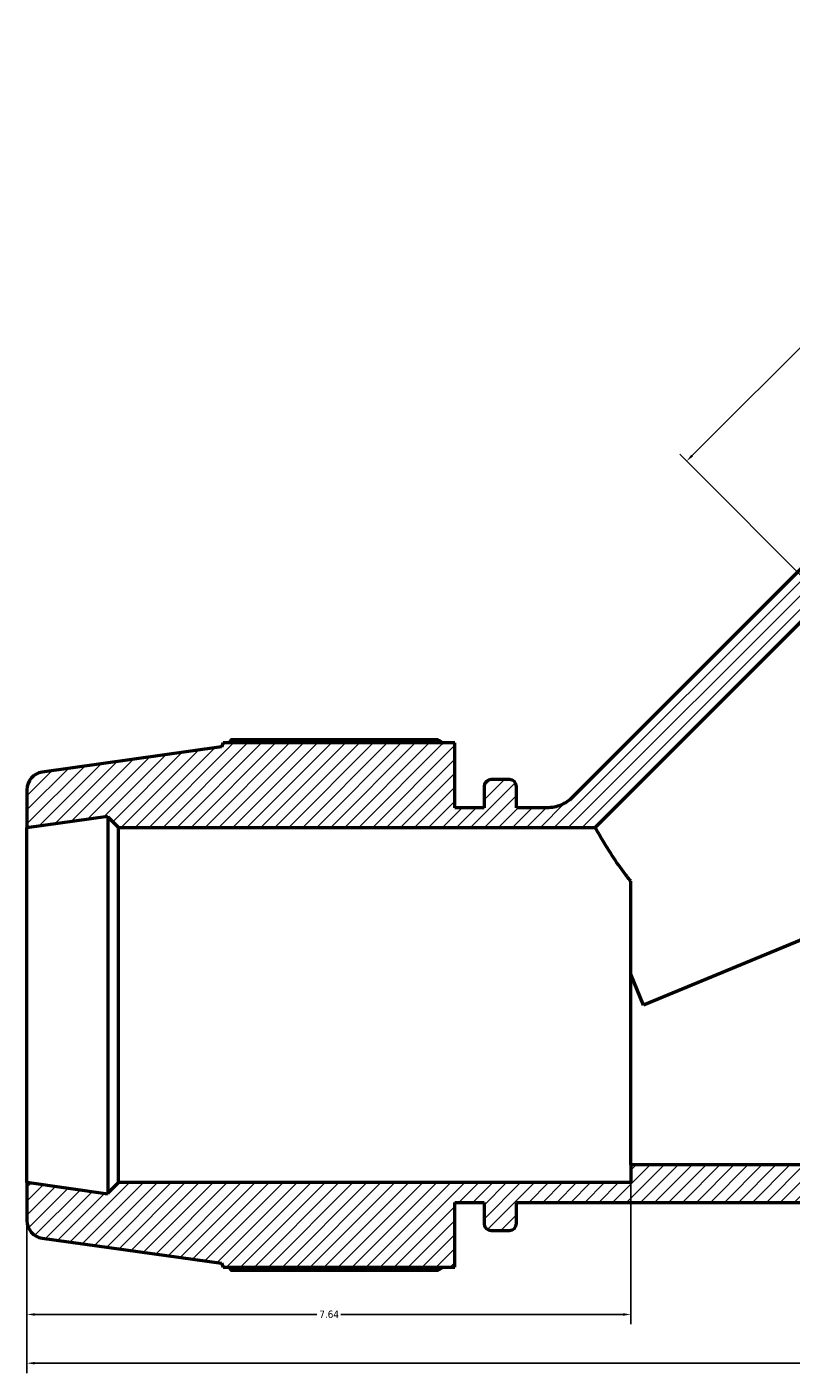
# Model space of a CAD drawing. Header units: inches. Extents: x -0.9 to 73.2, y -25.2 to 46.5.
# Tile 1 of 9: x 13.6 to 23.2, y -25.2 to -8.2. Entities that reach past the tile are written whole.
import ezdxf

# ---------------------------------------------------------------- set-up
doc = ezdxf.new("R2010")
doc.units = ezdxf.units.IN
doc.header["$MEASUREMENT"] = 0
for name, color, linetype, lineweight in [('Dimension (ANSI)', 7, 'Continuous', 25), ('Hatch (ANSI)', 7, 'Continuous', 18), ('Visible (ANSI)', 7, 'Continuous', 50)]:
    doc.layers.add(name, color=color, linetype=linetype, lineweight=lineweight)
doc.styles.add('Note Text (ANSI)', font='tahoma.ttf')
doc.dimstyles.new('Default (ANSI)', dxfattribs={"dimtxt": 0.094488, "dimasz": 0.098425, "dimexe": 0.125, "dimexo": 0.0625, "dimgap": 0.031496, "dimtad": 0, "dimtih": 1, "dimtoh": 1, "dimrnd": 1e-08, "dimzin": 4, "dimdsep": 46, "dimtxsty": 'Note Text (ANSI)', "dimcen": 0.09, "dimdle": 0.393701, "dimclrd": 256, "dimclre": 256, "dimclrt": 5, "dimadec": 0, "dimazin": 1, "dimtfac": 1, "dimtofl": 0, "dimtmove": 0, "dimatfit": 3, "dimfxl": 1, "dimtolj": 1, "dimtzin": 4, "dimlwd": -1, "dimlwe": -1, "dimarcsym": 0})

# ---------------------------------------------------------------- blocks, each defined once
blk = doc.blocks.new('*D7')
at = {"layer": 'Defpoints', "color": 0, "transparency": 16777216}
for p in [(13.572, -22.785), (38.182, -22.785), (13.572, -25.069)]:
    blk.add_point(p, dxfattribs=at)
at = {"layer": 'Dimension (ANSI)', "transparency": 16777216}
for p, q in [((13.572, -22.848), (13.572, -25.194)), ((38.182, -22.848), (38.182, -25.194)), ((13.67, -25.069), (25.693, -25.069)), ((38.083, -25.069), (26.061, -25.069))]:
    blk.add_line(p, q, dxfattribs=at)
for points in [[(13.67, -25.052), (13.67, -25.085), (13.572, -25.069)], [(38.083, -25.052), (38.083, -25.085), (38.182, -25.069)]]:
    blk.add_solid(points, dxfattribs=at)
at = {"layer": 'Dimension (ANSI)', "color": 5, "transparency": 16777216, "insert": (25.724, -25.02), "char_height": 0.0945, "attachment_point": 1, "style": 'Note Text (ANSI)'}
blk.add_mtext('\\A1;24.61', dxfattribs=at)
blk = doc.blocks.new('*D8')
at = {"layer": 'Defpoints', "color": 0, "transparency": 16777216}
for p in [(21.212, -22.561), (13.572, -22.785), (13.572, -24.452)]:
    blk.add_point(p, dxfattribs=at)
at = {"layer": 'Dimension (ANSI)', "transparency": 16777216}
for p, q in [((21.212, -22.623), (21.212, -24.577)), ((13.572, -22.848), (13.572, -24.577)), ((13.67, -24.452), (17.239, -24.452)), ((21.113, -24.452), (17.545, -24.452))]:
    blk.add_line(p, q, dxfattribs=at)
for points in [[(13.67, -24.436), (13.67, -24.469), (13.572, -24.452)], [(21.113, -24.436), (21.113, -24.469), (21.212, -24.452)]]:
    blk.add_solid(points, dxfattribs=at)
at = {"layer": 'Dimension (ANSI)', "color": 5, "transparency": 16777216, "insert": (17.271, -24.403), "char_height": 0.0945, "attachment_point": 1, "style": 'Note Text (ANSI)'}
blk.add_mtext('\\A1;7.64', dxfattribs=at)
blk = doc.blocks.new('*D9')
at = {"layer": 'Defpoints', "color": 0, "transparency": 16777216}
for p in [(27.322, -8.256), (28.901, -9.836), (23.658, -15.397)]:
    blk.add_point(p, dxfattribs=at)
at = {"layer": 'Dimension (ANSI)', "transparency": 16777216}
for p, q in [((28.857, -9.791), (27.233, -8.168)), ((27.252, -8.326), (24.701, -10.877)), ((21.989, -13.589), (24.54, -11.038)), ((23.613, -15.353), (21.831, -13.57))]:
    blk.add_line(p, q, dxfattribs=at)
for points in [[(27.24, -8.314), (27.264, -8.337), (27.322, -8.256)], [(21.977, -13.577), (22, -13.601), (21.919, -13.659)]]:
    blk.add_solid(points, dxfattribs=at)
at = {"layer": 'Dimension (ANSI)', "color": 5, "transparency": 16777216, "insert": (24.499, -10.908), "char_height": 0.0945, "attachment_point": 1, "style": 'Note Text (ANSI)'}
blk.add_mtext('\\A1;7.64', dxfattribs=at)

msp = doc.modelspace()

# ---------------------------------------------------------------- hatches: boundary and pattern name
at = {"layer": 'Hatch (ANSI)'}
h = msp.add_hatch(dxfattribs=at)
h.set_pattern_fill('ANSI31', color=256, style=0)
edge = h.paths.add_edge_path()
edge.add_ellipse((13.796, -17.815), major_axis=(-0.222, -0.031), ratio=1, start_angle=270, end_angle=352)
edge.add_line((13.572, -17.815), (13.572, -18.293))
edge.add_line((13.572, -18.293), (14.597, -18.149))
edge.add_line((14.597, -18.149), (14.597, -18.158))
edge.add_line((14.597, -18.158), (14.732, -18.293))
edge.add_line((14.732, -18.293), (20.761, -18.293))
edge.add_line((20.761, -18.293), (23.658, -15.397))
edge.add_line((23.658, -15.397), (23.499, -15.238))
edge.add_line((23.499, -15.238), (28.176, -10.561))
edge.add_line((28.176, -10.561), (28.074, -10.459))
edge.add_line((28.074, -10.459), (28.901, -9.836))
edge.add_line((28.901, -9.836), (28.563, -9.497))
edge.add_ellipse((28.404, -9.656), major_axis=(-0.159, 0.159), ratio=1, start_angle=270, end_angle=352)
edge.add_line((28.269, -9.477), (26.44, -10.855))
edge.add_line((26.44, -10.855), (26.39, -10.834))
edge.add_line((26.39, -10.834), (24.316, -12.908))
edge.add_line((24.316, -12.908), (24.896, -13.488))
edge.add_line((24.896, -13.488), (24.635, -13.749))
edge.add_line((24.635, -13.749), (24.383, -13.497))
edge.add_line((24.383, -13.497), (24.093, -13.787))
edge.add_line((24.093, -13.787), (24.345, -14.039))
edge.add_line((24.345, -14.039), (20.472, -17.912))
edge.add_spline(control_points=[(20.472, -17.912), (20.43, -17.954), (20.38, -17.987), (20.271, -18.032), (20.213, -18.044), (20.154, -18.044)], knot_values=[-0.899009, -0.899009, -0.899009, -0.899009, -0.445725, -0.445725, 0, 0, 0, 0], degree=3, periodic=0)
edge.add_line((20.154, -18.044), (19.765, -18.044))
edge.add_line((19.765, -18.044), (19.765, -17.777))
edge.add_ellipse((19.676, -17.777), major_axis=(0, 0.0898), ratio=1, start_angle=270, end_angle=360)
edge.add_line((19.676, -17.687), (19.445, -17.687))
edge.add_ellipse((19.445, -17.777), major_axis=(-0.0898, 0), ratio=1, start_angle=270, end_angle=360)
edge.add_line((19.355, -17.777), (19.355, -18.044))
edge.add_line((19.355, -18.044), (18.986, -18.044))
edge.add_line((18.986, -18.044), (18.986, -17.224))
edge.add_line((18.986, -17.224), (16.053, -17.224))
edge.add_line((16.053, -17.224), (16.033, -17.273))
edge.add_line((16.033, -17.273), (13.765, -17.592))
edge = h.paths.add_edge_path()
edge.add_ellipse((37.957, -23.264), major_axis=(0.222, 0.031), ratio=1, start_angle=270, end_angle=352)
edge.add_line((38.182, -23.264), (38.182, -22.785))
edge.add_line((38.182, -22.785), (37.156, -22.929))
edge.add_line((37.156, -22.929), (37.156, -22.92))
edge.add_line((37.156, -22.92), (37.022, -22.785))
edge.add_line((37.022, -22.785), (30.542, -22.785))
edge.add_line((30.542, -22.785), (30.542, -22.561))
edge.add_line((30.542, -22.561), (21.212, -22.561))
edge.add_line((21.212, -22.561), (21.212, -22.785))
edge.add_line((21.212, -22.785), (14.732, -22.785))
edge.add_line((14.732, -22.785), (14.597, -22.92))
edge.add_line((14.597, -22.92), (14.597, -22.929))
edge.add_line((14.597, -22.929), (13.572, -22.785))
edge.add_line((13.572, -22.785), (13.572, -23.264))
edge.add_ellipse((13.796, -23.264), major_axis=(0, -0.225), ratio=1, start_angle=270, end_angle=352)
edge.add_line((13.765, -23.486), (16.033, -23.805))
edge.add_line((16.033, -23.805), (16.053, -23.855))
edge.add_line((16.053, -23.855), (18.986, -23.855))
edge.add_line((18.986, -23.855), (18.986, -23.035))
edge.add_line((18.986, -23.035), (19.355, -23.035))
edge.add_line((19.355, -23.035), (19.355, -23.301))
edge.add_ellipse((19.445, -23.301), major_axis=(0, -0.0898), ratio=1, start_angle=270, end_angle=360)
edge.add_line((19.445, -23.391), (19.676, -23.391))
edge.add_ellipse((19.676, -23.301), major_axis=(0.0898, 0), ratio=1, start_angle=270, end_angle=360)
edge.add_line((19.765, -23.301), (19.765, -23.035))
edge.add_line((19.765, -23.035), (31.988, -23.035))
edge.add_line((31.988, -23.035), (31.988, -23.301))
edge.add_ellipse((32.078, -23.301), major_axis=(0, -0.0898), ratio=1, start_angle=270, end_angle=360)
edge.add_line((32.078, -23.391), (32.309, -23.391))
edge.add_ellipse((32.309, -23.301), major_axis=(0.0898, 0), ratio=1, start_angle=270, end_angle=360)
edge.add_line((32.399, -23.301), (32.399, -23.035))
edge.add_line((32.399, -23.035), (32.768, -23.035))
edge.add_line((32.768, -23.035), (32.768, -23.855))
edge.add_line((32.768, -23.855), (35.701, -23.855))
edge.add_line((35.701, -23.855), (35.721, -23.805))
edge.add_line((35.721, -23.805), (37.989, -23.486))
edge = h.paths.add_edge_path()
edge.add_ellipse((37.957, -17.815), major_axis=(0, 0.225), ratio=1, start_angle=270, end_angle=352)
edge.add_line((37.989, -17.592), (35.721, -17.273))
edge.add_line((35.721, -17.273), (35.701, -17.224))
edge.add_line((35.701, -17.224), (32.768, -17.224))
edge.add_line((32.768, -17.224), (32.768, -18.044))
edge.add_line((32.768, -18.044), (32.399, -18.044))
edge.add_line((32.399, -18.044), (32.399, -17.777))
edge.add_ellipse((32.309, -17.777), major_axis=(0, 0.0898), ratio=1, start_angle=270, end_angle=360)
edge.add_line((32.309, -17.687), (32.078, -17.687))
edge.add_ellipse((32.078, -17.777), major_axis=(-0.0898, 0), ratio=1, start_angle=270, end_angle=360)
edge.add_line((31.988, -17.777), (31.988, -18.044))
edge.add_line((31.988, -18.044), (28.483, -18.044))
edge.add_spline(control_points=[(28.483, -18.044), (28.452, -18.044), (28.422, -18.041), (28.362, -18.028), (28.332, -18.019), (28.251, -17.983), (28.202, -17.95), (28.12, -17.866), (28.088, -17.817), (28.066, -17.761), (28.065, -17.76), (28.065, -17.758)], knot_values=[-2.69582, -2.69582, -2.69582, -2.69582, -2.462223, -2.462223, -2.228627, -2.228627, -1.782901, -1.782901, -1.337176, -1.337176, -1.326589, -1.326589, -1.326589, -1.326589], degree=3, periodic=0)
edge.add_line((28.065, -17.758), (28.126, -17.82))
edge.add_line((28.126, -17.82), (28.416, -17.53))
edge.add_line((28.416, -17.53), (28.164, -17.278))
edge.add_line((28.164, -17.278), (28.425, -17.017))
edge.add_line((28.425, -17.017), (29.005, -17.597))
edge.add_line((29.005, -17.597), (31.079, -15.523))
edge.add_line((31.079, -15.523), (31.058, -15.473))
edge.add_line((31.058, -15.473), (32.436, -13.644))
edge.add_ellipse((32.257, -13.509), major_axis=(0.135, 0.179), ratio=1, start_angle=270, end_angle=352)
edge.add_line((32.416, -13.35), (32.077, -13.012))
edge.add_line((32.077, -13.012), (31.454, -13.839))
edge.add_line((31.454, -13.839), (31.352, -13.737))
edge.add_line((31.352, -13.737), (27.046, -18.044))
edge.add_line((27.046, -18.044), (26.304, -18.044))
edge.add_line((26.304, -18.044), (26.516, -18.256))
edge.add_line((26.516, -18.256), (26.254, -18.518))
edge.add_line((26.254, -18.518), (30.542, -18.518))
edge.add_line((30.542, -18.518), (30.542, -18.293))
edge.add_line((30.542, -18.293), (37.022, -18.293))
edge.add_line((37.022, -18.293), (37.156, -18.158))
edge.add_line((37.156, -18.158), (37.156, -18.149))
edge.add_line((37.156, -18.149), (38.182, -18.293))
edge.add_line((38.182, -18.293), (38.182, -17.815))

# ---------------------------------------------------------------- linework, layer by layer
at = {"layer": 'Visible (ANSI)'}
for p, q in [((24.345, -14.039), (20.472, -17.912)), ((20.761, -18.293), (23.658, -15.397)), ((18.772, -17.185), (16.154, -17.185)), ((16.033, -17.273), (13.765, -17.592)), ((16.053, -17.224), (16.033, -17.273)), ((18.986, -17.224), (16.053, -17.224)), ((18.986, -18.044), (18.986, -17.224)), ((19.676, -17.687), (19.445, -17.687)), ((13.572, -17.815), (13.572, -18.293)), ((19.355, -17.777), (19.355, -18.044)), ((19.765, -18.044), (19.765, -17.777)), ((19.355, -18.044), (18.986, -18.044)), ((20.154, -18.044), (19.765, -18.044)), ((13.572, -18.293), (14.597, -18.149)), ((14.597, -18.149), (14.597, -18.158)), ((14.597, -18.158), (14.732, -18.293)), ((14.597, -18.158), (14.597, -22.92)), ((13.572, -22.785), (13.572, -18.293)), ((14.732, -18.293), (20.761, -18.293)), ((14.732, -22.785), (14.732, -18.293)), ((26.254, -18.518), (21.374, -20.539)), ((21.212, -20.148), (21.212, -18.974)), ((21.374, -20.539), (21.212, -20.148)), ((21.212, -22.561), (21.212, -20.148)), ((30.542, -22.561), (21.212, -22.561)), ((21.212, -22.561), (21.212, -22.785)), ((14.597, -22.929), (13.572, -22.785)), ((13.572, -22.785), (13.572, -23.264)), ((14.732, -22.785), (14.597, -22.92)), ((21.212, -22.785), (14.732, -22.785)), ((14.597, -22.92), (14.597, -22.929)), ((18.986, -23.855), (18.986, -23.035)), ((18.986, -23.035), (19.355, -23.035)), ((19.355, -23.035), (19.355, -23.301)), ((19.765, -23.301), (19.765, -23.035)), ((19.765, -23.035), (31.988, -23.035)), ((13.765, -23.486), (16.033, -23.805)), ((19.445, -23.391), (19.676, -23.391)), ((16.033, -23.805), (16.053, -23.855)), ((16.053, -23.855), (18.986, -23.855)), ((16.154, -23.894), (18.772, -23.894))]:
    msp.add_line(p, q, dxfattribs=at)
for centre, radius, start, end in [((13.796, -17.815), 0.225, 98, 180), ((19.445, -17.777), 0.0898, 90, 180), ((19.676, -17.777), 0.0898, 0, 90), ((13.796, -23.264), 0.225, 180, 262), ((19.445, -23.301), 0.0898, 180, 270), ((19.676, -23.301), 0.0898, 270, 0)]:
    msp.add_arc(centre, radius, start, end, dxfattribs=at)
for points, weights in [([(16.154, -17.185), (16.141, -17.204), (16.129, -17.224)], [1, 1.00038302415, 1.00061792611]), ([(18.772, -17.185), (18.804, -17.204), (18.834, -17.224)], [1.01453799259, 1.01276950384, 1.01085431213]), ([(16.129, -23.855), (16.141, -23.874), (16.154, -23.894)], [1.00061792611, 1.00038302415, 1]), ([(18.834, -23.855), (18.804, -23.874), (18.772, -23.894)], [1.01085431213, 1.01276950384, 1.01453799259])]:
    msp.add_rational_spline(points, weights, degree=2, dxfattribs=at)
for points, knots in [([(20.472, -17.912), (20.43, -17.954), (20.38, -17.987), (20.271, -18.032), (20.213, -18.044), (20.154, -18.044)], [-0.8990091, -0.8990091, -0.8990091, -0.8990091, -0.4457253, -0.4457253, 0, 0, 0, 0]), ([(21.212, -18.974), (21.179, -18.933), (21.148, -18.893), (21.062, -18.776), (21.009, -18.698), (20.919, -18.558), (20.881, -18.496), (20.82, -18.395), (20.798, -18.357), (20.768, -18.305), (20.761, -18.293), (20.761, -18.293)], [4.901909, 4.901909, 4.901909, 4.901909, 5.374558, 5.374558, 6.400703, 6.400703, 7.426848, 7.426848, 8.452993, 8.452993, 9.479138, 9.479138, 9.479138, 9.479138])]:
    msp.add_open_spline(points, degree=3, knots=knots, dxfattribs=at)

# ---------------------------------------------------------------- dimensions: what is measured, and where the dimension line sits
at = {"layer": 'Dimension (ANSI)'}
for base, p1, p2, angle, override, picture, middle in [((27.322, -8.256), (23.658, -15.397), (28.901, -9.836), 225, {"dimgap": 0.031496, "dimdec": 2, "dimtol": 0, "dimlim": 0, "dimtp": 0, "dimtm": 0, "dimtdec": 2, "dimatfit": 1}, '*D9', (24.62, -10.957)), ((13.572, -24.452), (21.212, -22.561), (13.572, -22.785), 180, {"dimgap": 0.031496, "dimtih": 0, "dimtoh": 0, "dimdec": 2, "dimtol": 0, "dimlim": 0, "dimtp": 0, "dimtm": 0, "dimtdec": 2, "dimatfit": 1}, '*D8', (17.392, -24.452)), ((13.572, -25.069), (38.182, -22.785), (13.572, -22.785), 180, {"dimgap": 0.031496, "dimtih": 0, "dimtoh": 0, "dimdec": 2, "dimtol": 0, "dimlim": 0, "dimtp": 0, "dimtm": 0, "dimtdec": 2, "dimatfit": 1}, '*D7', (25.877, -25.069))]:
    dim = msp.add_linear_dim(base=base, p1=p1, p2=p2, angle=angle, dimstyle='Default (ANSI)', override=override, dxfattribs=at)
    dim.commit()
    dim.dimension.update_dxf_attribs({"geometry": picture, "text_midpoint": middle, "dimtype": 160})

doc.saveas('drawing.dxf')
